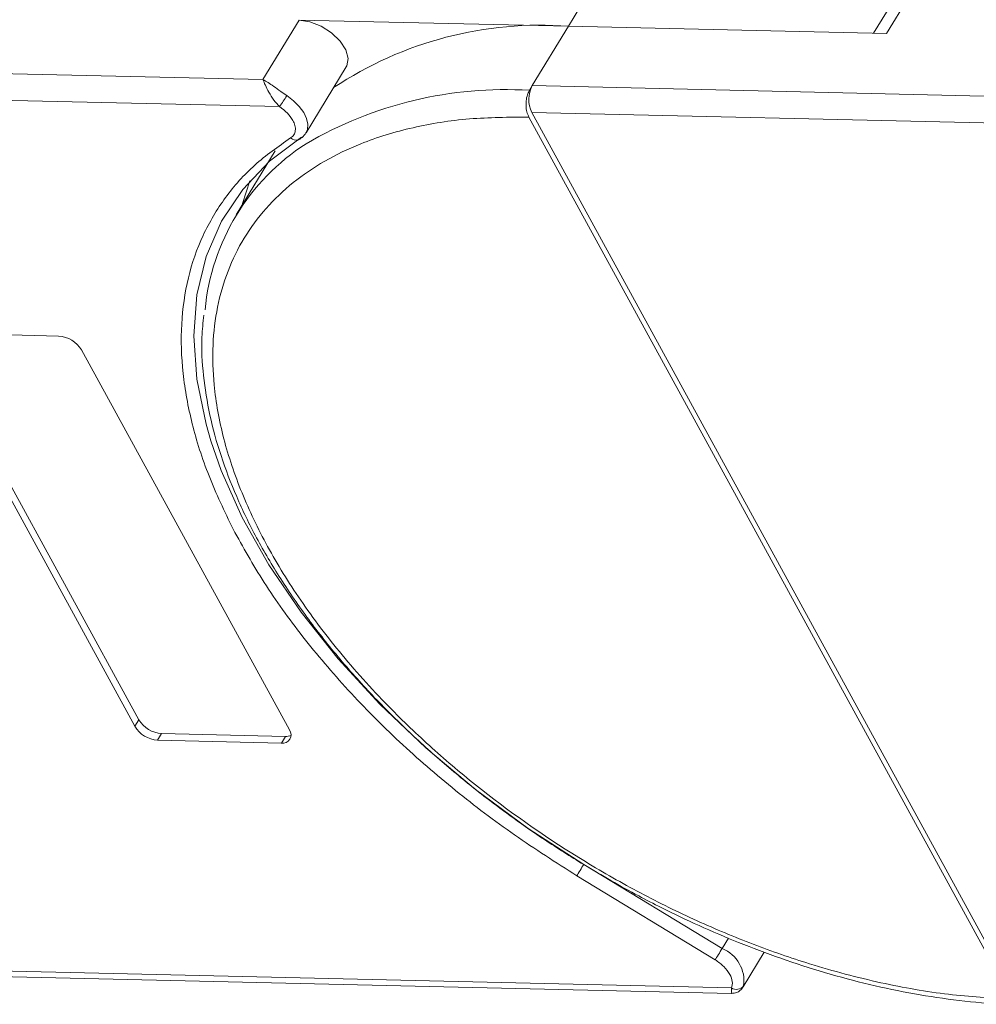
# Model space of a CAD drawing. Header units: millimetres. Extents: x -645 to 830, y -176 to 857.
# Tile 54 of 76: x 340 to 380, y 731 to 772. Entities that reach past the tile are written whole.
import ezdxf

# ---------------------------------------------------------------- set-up
doc = ezdxf.new("R2010")
doc.units = ezdxf.units.MM

msp = doc.modelspace()

# ---------------------------------------------------------------- linework, layer by layer
at = {"color": 7, "linetype": 'Continuous', "lineweight": 15}
for p, q in [((364.525, 774.726), (362.844, 771.964)), ((377.087, 774.111), (375.602, 771.671)), ((376.138, 771.659), (377.651, 774.145)), ((351.577, 772.222), (350.065, 769.736)), ((362.844, 771.964), (351.577, 772.222)), ((361.332, 769.478), (362.844, 771.964)), ((362.844, 771.964), (376.138, 771.659)), ((350.065, 769.736), (318.018, 770.472)), ((351.871, 767.502), (353.551, 770.264)), ((317.992, 769.352), (350.762, 768.6)), ((361.214, 769.284), (361.332, 769.478)), ((384.256, 768.952), (361.332, 769.478)), ((361.306, 768.358), (381.481, 731.481)), ((361.306, 768.358), (383.928, 767.839)), ((381.364, 731.287), (361.188, 768.165)), ((351.893, 767.543), (351.871, 767.502)), ((351.571, 767.217), (351.552, 767.21)), ((351.687, 767.318), (351.652, 767.273)), ((350.577, 766.749), (348.946, 764.07)), ((336.185, 758.85), (344.876, 742.965)), ((336.353, 759.127), (341.525, 759.008)), ((344.708, 742.689), (336.017, 758.574)), ((342.482, 758.426), (351.173, 742.54)), ((344.876, 742.965), (344.708, 742.689)), ((345.833, 742.383), (345.665, 742.106)), ((345.833, 742.383), (351.005, 742.264)), ((350.837, 741.988), (345.665, 742.106)), ((351.005, 742.264), (350.837, 741.988)), ((369.265, 733.394), (363.482, 736.912)), ((368.978, 732.922), (363.195, 736.441)), ((369.531, 733.831), (369.265, 733.394)), ((370.142, 731.788), (371.03, 733.246)), ((369.655, 731.752), (338.167, 732.475)), ((338.485, 732.235), (369.666, 731.52))]:
    msp.add_line(p, q, dxfattribs=at)
at = {"color": 7, "linetype": 'Continuous', "lineweight": 15, "flags": 128}
for points in [[(351.577, 772.222), (352.029, 772.152), (352.499, 771.966), (352.937, 771.687), (353.295, 771.343), (353.535, 770.971), (353.631, 770.612), (353.573, 770.304), (353.551, 770.264)], [(351.067, 769.06), (351.348, 768.849), (351.588, 768.612), (351.773, 768.36), (351.896, 768.107), (351.949, 767.864), (351.931, 767.645), (351.893, 767.543)], [(347.892, 754.621), (347.689, 755.324), (347.306, 757.206), (347.179, 759.014), (347.31, 760.729), (347.697, 762.333), (348.337, 763.809), (349.221, 765.141), (350.342, 766.315), (351.687, 767.318)], [(349.523, 765.498), (349.215, 764.554), (349.196, 764.48)], [(363.482, 736.912), (361.163, 738.419), (358.954, 740.05), (356.879, 741.789), (354.958, 743.616), (353.213, 745.513), (351.662, 747.459), (350.321, 749.434), (349.204, 751.417), (348.324, 753.387), (347.892, 754.621)], [(363.195, 736.441), (363.221, 736.484), (363.253, 736.537), (363.289, 736.596), (363.328, 736.66), (363.368, 736.726), (363.408, 736.792), (363.447, 736.855), (363.482, 736.912)], [(368.978, 732.922), (369.005, 732.965), (369.037, 733.018), (369.073, 733.077), (369.112, 733.141), (369.152, 733.207), (369.192, 733.273), (369.23, 733.336), (369.265, 733.394)]]:
    msp.add_lwpolyline(points, dxfattribs=at)
at = {"color": 7, "linetype": 'Continuous', "lineweight": 15}
for centre, radius, start, end in [((361.672, 756.389), 15.619, 85.6938, 123.6283), ((360.221, 752.798), 16.516, 86.5538, 120.3559), ((362.399, 768.893), 1.217, 151.2883, 206.0774), ((345.173, 772.645), 6.899, 324.103, 328.6891), ((351.462, 767.535), 0.337, 225.6238, 285.3649), ((356.894, 759.235), 9.288, 122.7087, 174.6175), ((341.442, 757.794), 1.217, 31.2883, 86.0774), ((345.916, 743.597), 1.217, 211.2883, 266.0774), ((345.748, 743.321), 1.217, 211.2883, 266.0774), ((350.9, 742.328), 0.346, 259.4796, 37.8969), ((351.035, 742.768), 0.505, 266.5814, 294.3872), ((368.729, 732.043), 1.453, 351.7287, 68.3615), ((369.868, 732.066), 0.379, 235.8252, 322.2621)]:
    msp.add_arc(centre, radius, start, end, dxfattribs=at)
for points, knots in [([(350.065, 769.736), (350.209, 769.651), (350.434, 769.518), (350.788, 769.252), (350.98, 769.12), (351.067, 769.06)], [0, 0, 0, 0, 0.498413, 0.772928, 1, 1, 1, 1]), ([(350.762, 768.6), (350.682, 768.687), (350.511, 768.872), (350.314, 769.2), (350.159, 769.507), (350.096, 769.66), (350.065, 769.736)], [0, 0, 0, 0, 0.2343503, 0.4981953, 0.748869, 1, 1, 1, 1]), ([(361.188, 768.165), (361.157, 768.235), (361.095, 768.374), (361.06, 768.64), (361.075, 768.908), (361.132, 769.131), (361.191, 769.241), (361.214, 769.284)], [0, 0, 0, 0, 0.2146939, 0.4293877, 0.6440816, 0.8587754, 1, 1, 1, 1]), ([(381.364, 731.287), (380.495, 731.333), (378.731, 731.427), (375.889, 731.929), (373.144, 732.654), (370.567, 733.548), (368.2, 734.538), (365.849, 735.693), (362.772, 737.442), (359.866, 739.457), (357.237, 741.658), (355.259, 743.536), (353.349, 745.641), (351.614, 747.934), (350.213, 750.209), (349.128, 752.478), (348.366, 754.748), (347.993, 756.818), (347.94, 758.651), (348.133, 760.248), (348.567, 761.748), (349.473, 763.587), (350.844, 765.139), (352.622, 766.348), (354.274, 767.146), (356.286, 767.761), (358.644, 768.144), (360.349, 768.158), (361.188, 768.165)], [0, 0, 0, 0, 0.038823, 0.07885, 0.119997, 0.152169, 0.184336, 0.217193, 0.250044, 0.315664, 0.347836, 0.380003, 0.421155, 0.461181, 0.5, 0.538824, 0.57885, 0.619997, 0.652169, 0.684336, 0.717193, 0.750044, 0.815664, 0.847836, 0.880003, 0.921155, 0.961179, 1, 1, 1, 1]), ([(351.226, 767.294), (351.275, 767.333), (351.374, 767.413), (351.433, 767.593), (351.423, 767.802), (351.353, 767.953), (351.319, 768.027)], [0, 0, 0, 0, 0.2455128, 0.5, 0.7544872, 1, 1, 1, 1]), ([(351.551, 767.21), (351.623, 767.254), (351.769, 767.345), (351.856, 767.487), (351.9, 767.559)], [0, 0, 0, 0, 0.495762, 1, 1, 1, 1]), ([(348.82, 750.938), (348.463, 751.68), (347.75, 753.165), (347.064, 755.347), (346.673, 757.476), (346.614, 759.525), (346.893, 761.463), (347.51, 763.243), (348.451, 764.819), (349.666, 766.199), (350.706, 766.929), (351.226, 767.294)], [0, 0, 0, 0, 0.109778, 0.219542, 0.32932, 0.441716, 0.554889, 0.668062, 0.780458, 0.890226, 1, 1, 1, 1]), ([(347.598, 759.883), (347.564, 759.577), (347.474, 758.761), (347.556, 757.361), (347.817, 755.707), (348.284, 754.012), (348.938, 752.296), (349.775, 750.57), (350.784, 748.851), (351.953, 747.153), (353.268, 745.492), (354.708, 743.888), (356.239, 742.369), (357.806, 740.972), (359.247, 739.806), (360.583, 738.812), (361.934, 737.87), (362.926, 737.249), (363.475, 736.906)], [0, 0, 0, 0, 0.041894, 0.111725, 0.18162, 0.251488, 0.321257, 0.390867, 0.460244, 0.529313, 0.597933, 0.665835, 0.732435, 0.796214, 0.855272, 0.897439, 0.94329, 1, 1, 1, 1]), ([(363.195, 736.441), (362.317, 736.998), (360.562, 738.112), (358.079, 739.999), (355.741, 742.025), (353.595, 744.185), (351.7, 746.422), (350.071, 748.685), (349.234, 750.193), (348.82, 750.938)], [0, 0, 0, 0, 0.140647, 0.281304, 0.425319, 0.570331, 0.715342, 0.859358, 1, 1, 1, 1]), ([(363.475, 736.906), (364.238, 736.458), (365.308, 735.83), (366.928, 734.998), (368.318, 734.335), (369.987, 733.623), (371.741, 732.963), (373.571, 732.372), (375.439, 731.873), (377.322, 731.478), (379.191, 731.208), (380.65, 731.068), (381.457, 731.064), (381.674, 731.063)], [0, 0, 0, 0, 0.1287816, 0.1805843, 0.2663985, 0.355065, 0.4497361, 0.548024, 0.6489718, 0.7518293, 0.8560851, 0.9613879, 1, 1, 1, 1]), ([(369.667, 731.52), (369.668, 731.527), (369.668, 731.54), (369.659, 731.684), (369.655, 731.752)], [0, 0, 0, 0, 0.529586, 1, 1, 1, 1]), ([(369.668, 731.52), (369.738, 731.526), (369.855, 731.535), (370.022, 731.631), (370.095, 731.726), (370.134, 731.776)], [0, 0, 0, 0, 0.411574, 0.687573, 1, 1, 1, 1])]:
    msp.add_open_spline(points, degree=3, knots=knots, dxfattribs=at)
for points in [[(351.319, 768.027), (351.25, 768.132), (351.113, 768.341), (350.879, 768.514), (350.762, 768.6)], [(369.592, 732.314), (369.517, 732.427), (369.367, 732.653), (369.108, 732.832), (368.978, 732.922)], [(369.655, 731.752), (369.68, 731.835), (369.729, 732.001), (369.637, 732.209), (369.592, 732.314)]]:
    msp.add_open_spline(points, degree=3, dxfattribs=at)

doc.saveas('drawing.dxf')
